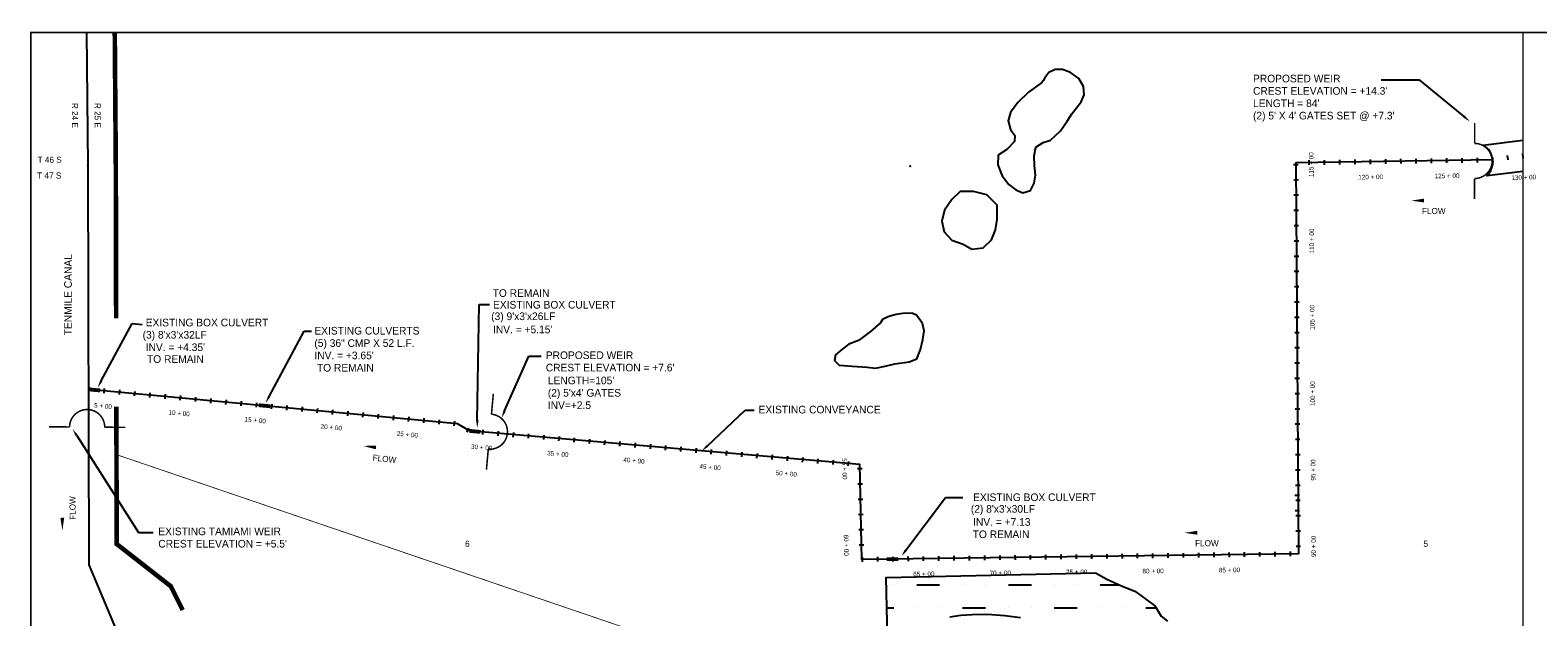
# Model space of a CAD drawing. Extents: x 220100 to 236860, y 782047 to 792784.
# Tile 2 of 3: x 220100 to 229963, y 788941 to 792784. Entities that reach past the tile are written whole.
import ezdxf
from ezdxf.enums import TextEntityAlignment as Align

# ---------------------------------------------------------------- set-up
doc = ezdxf.new("R2010")
doc.units = 0
doc.header["$LTSCALE"] = 600
for name, pattern in [('CENTER', [0]), ('DASHED', [0]), ('STREAM', [0])]:
    doc.linetypes.add(name, pattern=pattern)
doc.layers.get('0').update_dxf_attribs({"linetype": 'CONTINUOUS'})
for name, color, linetype in [('BORDER', 1, 'CONTINUOUS'), ('CHANNEL', 5, 'CONTINUOUS'), ('HATCH', 3, 'CONTINUOUS'), ('MATCH', 6, 'CONTINUOUS'), ('PLAKES', 5, 'CONTINUOUS'), ('SEC', 2, 'CONTINUOUS'), ('STRUCTTEXT', 7, 'CONTINUOUS'), ('STRUCTURES', 1, 'CONTINUOUS'), ('SUBBASINS', 6, 'DASHED'), ('SURVCENTER', 7, 'CENTER'), ('TEXT', 7, 'CONTINUOUS'), ('TRUNKS', 5, 'STREAM'), ('WL-PRESERVE', 14, 'CONTINUOUS'), ('WSHEDS', 11, 'CONTINUOUS')]:
    doc.layers.add(name, color=color, linetype=linetype)

# ---------------------------------------------------------------- blocks, each defined once
blk = doc.blocks.new('FLARROW')
at = {"layer": 'PLAKES', "color": 0}
blk.add_lwpolyline([(0, 0, 0, 0.05, 0), (0.168, 0, 0, 0, -0.087559), (0.267, -0.018, 0, 0, 0.245722), (0.355, -0.006, 0, 0, -0.309425), (0.492, -0.004, 0, 0, 0), (0.558, -0.006, 0, 0, 0)], format="xyseb", dxfattribs=at)
blk.add_text('FLOW', height=0.08, dxfattribs=at).set_placement((0.295, -0.176), align=Align.CENTER)
blk = doc.blocks.new('*X')
at = {"color": 0}
for p, q in [((225750, 789150), (225750, 789150)), ((225900, 789150), (226050, 789150)), ((226200, 789150), (226200, 789150)), ((226350, 789150), (226350, 789150)), ((226500, 789150), (226650, 789150)), ((226800, 789150), (226800, 789150)), ((226950, 789150), (226950, 789150)), ((227100, 789150), (227225.8, 789150)), ((225704.2, 789000), (225750, 789000)), ((225900, 789000), (225900, 789000)), ((226050, 789000), (226050, 789000)), ((226200, 789000), (226350, 789000)), ((226500, 789000), (226500, 789000)), ((226650, 789000), (226650, 789000)), ((226800, 789000), (226950, 789000)), ((227100, 789000), (227100, 789000)), ((227250, 789000), (227250, 789000)), ((227400, 789000), (227466.6, 789000)), ((225750, 788850), (225750, 788850)), ((225900, 788850), (225986.2, 788850)), ((226800, 788850), (226800, 788850)), ((226950, 788850), (226950, 788850)), ((227100, 788850), (227250, 788850)), ((227400, 788850), (227400, 788850)), ((227550, 788850), (227550, 788850)), ((227700, 788850), (227716.6, 788850)), ((225710.3, 788700), (225750, 788700)), ((227100, 788700), (227100, 788700)), ((227250, 788700), (227250, 788700)), ((227400, 788700), (227550, 788700)), ((227123.3, 788550), (227250, 788550)), ((227400, 788550), (227400, 788550))]:
    blk.add_line(p, q, dxfattribs=at)
blk = doc.blocks.new('FCSTCK')
at = {"layer": 'SURVCENTER', "color": 0}
blk.add_line((0, -0.5), (0, 0.5), dxfattribs=at)
blk = doc.blocks.new('FCSTA')
at = {"color": 0}
blk.add_attdef('FCSTA', text='', height=1, dxfattribs=at).set_placement((0, 0), align=Align.MIDDLE)
blk = doc.blocks.new('WEIR')
at = {"layer": 'STRUCTURES', "color": 0, "const_width": 20}
blk.add_lwpolyline([(0, 498), (0, 230, -1), (0, -230), (0, -498)], format="xyb", dxfattribs=at)

msp = doc.modelspace()

# ---------------------------------------------------------------- linework, layer by layer
at = {"color": 0, "const_width": 25}
for points in [[(220481.3, 790431.1), (220558.5, 790423.9)], [(221596.7, 790327.2), (221671.4, 790320.1)], [(222975, 790159), (223046.4, 790152.3)], [(225704.1, 789319.5), (225780, 789318.5)]]:
    msp.add_lwpolyline(points, dxfattribs=at)
at = {"layer": 'BORDER', "color": 0, "const_width": 10}
msp.add_lwpolyline([(220105.2, 782308.7), (236855.2, 782308.7), (236855.2, 792768.7), (220105.2, 792768.7)], close=True, dxfattribs=at)
at = {"layer": 'CHANNEL', "color": 0}
msp.add_lwpolyline([(229668.2, 791933.5), (228381, 791914.7), (228396.7, 789353.8), (225540.9, 789317), (225528.2, 789937.9), (222975.1, 790158.7), (222895.1, 790206.1), (220485.7, 790430.7)], dxfattribs=at)
at = {"layer": 'MATCH', "color": 0, "const_width": 10}
msp.add_lwpolyline([(229866.3, 792773.6), (229866.3, 787408.7)], dxfattribs=at)
at = {"layer": 'PLAKES', "color": 0}
msp.add_lwpolyline([(229866.3, 791858.1), (229629.4, 791828.9, 0.4971), (229606.6, 792030.2), (229866.3, 792062.1)], format="xyb", dxfattribs=at)
at = {"layer": 'SEC', "color": 0}
for p in [(220477.5, 791896.4), (225856.4, 791892.4)]:
    msp.add_point(p, dxfattribs=at)
at = {"layer": 'STRUCTTEXT', "color": 0}
for p, q in [((229191.7, 792456.6, 20273.5), (228939, 792456.6, 20273.5)), ((229480.6, 792217.1, 20273.5), (229191.7, 792456.6, 20273.5)), ((223025.6, 790227.3, 20273.5), (223038, 790986.6, 20273.5)), ((223038, 790986.6, 20273.5), (223104.4, 790986.6, 20273.5)), ((220565.3, 790485.8, 20273.5), (220767.6, 790861.4, 20273.5)), ((220767.6, 790861.4, 20273.5), (220832.2, 790856.1, 20273.5)), ((221663, 790383.6, 20273.5), (221892.4, 790813, 20273.5)), ((221892.4, 790813, 20273.5), (221939.8, 790813, 20273.5)), ((223204.2, 790289.4, 20273.5), (223363.1, 790648.3, 20273.5)), ((223363.1, 790648.3, 20273.5), (223442.7, 790648.3, 20273.5)), ((224530.6, 790061.6, 20273.5), (224777.4, 790293.8, 20273.5)), ((224777.4, 790293.8, 20273.5), (224837, 790293.8, 20273.5)), ((220404.9, 790128.5, 20273.5), (220809.2, 789494.1, 20273.5)), ((225829.3, 789378, 20273.5), (226089.3, 789723.9, 20273.5)), ((226089.3, 789723.9), (226182.8, 789723.9)), ((226151.1, 789723.9, 20273.5), (226201.1, 789723.9, 20273.5)), ((220809.2, 789494.1, 20273.5), (220905.3, 789494.1, 20273.5))]:
    msp.add_line(p, q, dxfattribs=at)
for points in [[(229486, 792223.6, 20273.5), (229475.3, 792210.7, 20273.5), (229519.1, 792185.2, 20273.5)], [(220572.6, 790481.8, 20273.5), (220557.9, 790489.7, 20273.5), (220541.6, 790441.8, 20273.5)], [(221670.4, 790379.7, 20273.5), (221655.7, 790387.6, 20273.5), (221639.4, 790339.5, 20273.5)], [(223211.8, 790286, 20273.5), (223196.6, 790292.7, 20273.5), (223184, 790243.6, 20273.5)], [(220397.8, 790124, 20273.5), (220411.9, 790133, 20273.5), (220378, 790170.7, 20273.5)], [(223033.9, 790227.2, 20273.5), (223017.3, 790227.4, 20273.5), (223024.8, 790177.3, 20273.5)], [(224536.3, 790055.5, 20273.5), (224524.9, 790067.7, 20273.5), (224494.2, 790027.3, 20273.5)], [(225836, 789373, 20273.5), (225822.7, 789383, 20273.5), (225799.3, 789338, 20273.5)]]:
    msp.add_solid(points, dxfattribs=at)
at = {"layer": 'SUBBASINS', "color": 0, "linetype": 'DASHED', "const_width": 5}
msp.add_lwpolyline([(220664.9, 790003.6), (226070.8, 788161.6), (227241.3, 788103.3), (227405.9, 787408.7)], dxfattribs=at)
at = {"layer": 'TRUNKS', "color": 0, "linetype": 'STREAM'}
msp.add_lwpolyline([(220468.3, 792768.7), (220477.5, 791896.4), (220483.7, 789282.6), (220622, 788954.3), (220779.7, 788573.4), (220766.5, 788350.1), (220700.9, 788100.6), (220608.9, 787943), (220466.4, 787716.9), (220487.9, 787495.2), (220488.1, 787408.7)], dxfattribs=at)
at = {"layer": 'WL-PRESERVE', "color": 0}
for points in [[(226716.5, 792437.6), (226631.6, 792377.6), (226562, 792310), (226513.9, 792243.8), (226499.3, 792190.4), (226514.6, 792132.6), (226542.6, 792092.7), (226539.9, 792054), (226488.7, 792001.2), (226433.7, 791965.6), (226429.7, 791901.3), (226459.7, 791830.3), (226502.3, 791771.7), (226548.5, 791737.7), (226594.5, 791717.8), (226645.3, 791732.6), (226667.9, 791780.7), (226676.2, 791834.7), (226670.9, 791897.1), (226668.4, 791960), (226679.4, 792017.2), (226726.9, 792046.7), (226774.3, 792062.1), (226839.8, 792124.5), (226884.2, 792187.5), (226915.4, 792235.4), (226976.5, 792314.3), (226994.7, 792360.2), (226991.2, 792414.4), (226959.8, 792467.7), (226906.6, 792505.4), (226853, 792526.5), (226805.4, 792526), (226765, 792505.2), (226739, 792472.2), (226727.6, 792451.6)], [(226129.3, 791673.5), (226081.5, 791604), (226063.3, 791532.5), (226078.8, 791461.7), (226129.3, 791408.4), (226203.8, 791382.4), (226261.7, 791348.6), (226335.8, 791357.8), (226390.2, 791410.3), (226416.2, 791475.1), (226427.3, 791544.4), (226427.1, 791638.4), (226358.1, 791704.1), (226270.9, 791725.9), (226183.7, 791725.9)], [(225663.8, 790867.7), (225598.1, 790809.2), (225520.2, 790751.4), (225455.3, 790727.4), (225410.3, 790691.9), (225369.8, 790656.2), (225362.9, 790620.8), (225392.4, 790589.4), (225477, 790582.8), (225575.7, 790575.9), (225631.2, 790570.5), (225694.1, 790582.8), (225756.8, 790598), (225849.7, 790610.5), (225901.1, 790631.3), (225924.4, 790691.8), (225939.2, 790756.6), (225948.6, 790813.4), (225937.4, 790862.4), (225899.7, 790916.4), (225867.7, 790929.4), (225809.2, 790928.8), (225764.6, 790922.1), (225718.5, 790909.1), (225677.2, 790888.1)]]:
    msp.add_lwpolyline(points, close=True, dxfattribs=at)
for points in [[(225712.2, 788608.1), (225700.1, 789198.9), (227070.1, 789228.9), (227143.5, 789186.9), (227243.5, 789142.1), (227327.3, 789108.5), (227398.8, 789056.9), (227458.9, 789012.9), (227499, 788946.1), (227541.5, 788912.5)], [(226579.8, 788934.6), (226477.4, 788948.4), (226363.9, 788955.8), (226262.6, 788955.1), (226188.9, 788950.8), (226117.5, 788939.8)]]:
    msp.add_lwpolyline(points, dxfattribs=at)
at = {"layer": 'WSHEDS', "color": 0, "const_width": 30}
for points in [[(220662.8, 790895.5), (220660.5, 791897.6), (220653.7, 792768.7)], [(221098.1, 788985.7), (221020.3, 789141.3), (220666.3, 789418.3), (220664.2, 790318.1)]]:
    msp.add_lwpolyline(points, dxfattribs=at)

# ---------------------------------------------------------------- block references
at = {"color": 0, "xscale": 30, "yscale": 30, "zscale": 30}
for p, rotation, values in [((228481, 791902.7, 20273.5), 90.35, {'FCSTA': '115 + 00'}), ((228869.8, 791821.9, 20273.5), 0.8400000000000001, {'FCSTA': '120 + 00'}), ((229369.7, 791829.2, 20273.5), 0.8400000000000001, {'FCSTA': '125 + 00'}), ((229871.3, 791819.4), 2, {'FCSTA': '130 + 00'}), ((228484.1, 791402.7, 20273.5), 90.35, {'FCSTA': '110 + 00'}), ((228487.2, 790902.8, 20273.5), 90.35, {'FCSTA': '105 + 00'}), ((228490.2, 790402.8, 20273.5), 90.35, {'FCSTA': '100 + 00'}), ((220576.8, 790321.8, 20273.5), 354.67, {'FCSTA': '5 + 00'}), ((221074.7, 790275.4, 20273.5), 354.67, {'FCSTA': '10 + 00'}), ((221572.5, 790229, 20273.5), 354.67, {'FCSTA': '15 + 00'}), ((222070.3, 790182.5, 20273.5), 354.67, {'FCSTA': '20 + 00'}), ((222568.2, 790136.1, 20273.5), 354.67, {'FCSTA': '25 + 00'}), ((223054.2, 790051.5, 20273.5), 355.06, {'FCSTA': '30 + 00'}), ((223552.3, 790008.4, 20273.5), 355.06, {'FCSTA': '35 + 00'}), ((224050.5, 789965.3, 20273.5), 355.06, {'FCSTA': '40 + 00'}), ((225428.7, 789910.4, 20273.5), 271.17, {'FCSTA': '55 + 00'}), ((228493.3, 789902.8, 20273.5), 90.35, {'FCSTA': '95 + 00'}), ((224548.6, 789922.2, 20273.5), 355.06, {'FCSTA': '45 + 00'}), ((225046.7, 789879.2, 20273.5), 355.06, {'FCSTA': '50 + 00'}), ((225439, 789410.5, 20273.5), 271.17, {'FCSTA': '60 + 00'}), ((228496.4, 789402.8, 20273.5), 90.35, {'FCSTA': '90 + 00'}), ((227446.4, 789241.5, 20273.5), 0.7400000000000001, {'FCSTA': '80 + 00'}), ((227946.4, 789248, 20273.5), 0.7400000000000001, {'FCSTA': '85 + 00'}), ((225946.6, 789222.2, 20273.5), 0.7400000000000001, {'FCSTA': '65 + 00'}), ((226446.5, 789228.7, 20273.5), 0.7400000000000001, {'FCSTA': '70 + 00'}), ((226946.5, 789235.1, 20273.5), 0.7400000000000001, {'FCSTA': '75 + 00'})]:
    msp.add_blockref('FCSTA', p, dxfattribs=dict(at, rotation=rotation)).add_auto_attribs(values)
for p, rotation in [((228468.3, 791916, 20273.5), 0.8400000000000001), ((228568.3, 791917.5, 20273.5), 0.8400000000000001), ((228668.3, 791918.9, 20273.5), 0.8400000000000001), ((228768.3, 791920.4, 20273.5), 0.8400000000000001), ((228868.3, 791921.9, 20273.5), 0.8400000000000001), ((228968.3, 791923.3, 20273.5), 0.8400000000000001), ((229068.3, 791924.8, 20273.5), 0.8400000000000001), ((229168.3, 791926.2, 20273.5), 0.8400000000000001), ((229268.3, 791927.7, 20273.5), 0.8400000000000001), ((229368.3, 791929.2, 20273.5), 0.8400000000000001), ((229468.2, 791930.6, 20273.5), 0.8400000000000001), ((229568.2, 791932.1, 20273.5), 0.8400000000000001), ((229668.2, 791933.5, 33325.4), 9), ((229668.2, 791933.5, 20273.5), 0.8400000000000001), ((229767.1, 791948.7, 33325.4), 9), ((229866.3, 791960.1, 33325.4), 2), ((228381, 791902.1, 20273.5), 90.35), ((228381.6, 791802.1, 20273.5), 90.35), ((228382.3, 791702.1, 20273.5), 90.35), ((228382.9, 791602.1, 20273.5), 90.35), ((228383.5, 791502.1, 20273.5), 90.35), ((228384.1, 791402.1, 20273.5), 90.35), ((228384.7, 791302.1, 20273.5), 90.35), ((228385.3, 791202.1, 20273.5), 90.35), ((228385.9, 791102.1, 20273.5), 90.35), ((228386.6, 791002.1, 20273.5), 90.35), ((228387.2, 790902.1, 20273.5), 90.35), ((228387.8, 790802.1, 20273.5), 90.35), ((228388.4, 790702.1, 20273.5), 90.35), ((228389, 790602.2, 20273.5), 90.35), ((220486.5, 790430.6, 20273.5), 354.67), ((228389.6, 790502.2, 20273.5), 90.35), ((220586.1, 790421.3, 20273.5), 354.67), ((220685.7, 790412, 20273.5), 354.67), ((220785.2, 790402.8, 20273.5), 354.67), ((220884.8, 790393.5, 20273.5), 354.67), ((220984.4, 790384.2, 20273.5), 354.67), ((221083.9, 790374.9, 20273.5), 354.67), ((221183.5, 790365.6, 20273.5), 354.67), ((221283.1, 790356.4, 20273.5), 354.67), ((221382.7, 790347.1, 20273.5), 354.67), ((221482.2, 790337.8, 20273.5), 354.67), ((228390.2, 790402.2, 20273.5), 90.35), ((221581.8, 790328.5, 20273.5), 354.67), ((221681.4, 790319.2, 20273.5), 354.67), ((221780.9, 790310, 20273.5), 354.67), ((221880.5, 790300.7, 20273.5), 354.67), ((221980.1, 790291.4, 20273.5), 354.67), ((222079.6, 790282.1, 20273.5), 354.67), ((222179.2, 790272.8, 20273.5), 354.67), ((222278.8, 790263.6, 20273.5), 354.67), ((222378.3, 790254.3, 20273.5), 354.67), ((222477.9, 790245, 20273.5), 354.67), ((222577.5, 790235.7, 20273.5), 354.67), ((228390.8, 790302.2, 20273.5), 90.35), ((222677, 790226.4, 20273.5), 354.67), ((222776.6, 790217.1, 20273.5), 354.67), ((222876.2, 790207.9, 20273.5), 354.67), ((222964.8, 790164.9, 20273.5), 329.3899999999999), ((223062.8, 790151.2, 20273.5), 355.06), ((223162.4, 790142.5, 20273.5), 355.06), ((223262.1, 790133.9, 20273.5), 355.06), ((228391.5, 790202.2, 20273.5), 90.35), ((223361.7, 790125.3, 20273.5), 355.06), ((223461.3, 790116.7, 20273.5), 355.06), ((223560.9, 790108.1, 20273.5), 355.06), ((223660.6, 790099.4, 20273.5), 355.06), ((223760.2, 790090.8, 20273.5), 355.06), ((223859.8, 790082.2, 20273.5), 355.06), ((223959.5, 790073.6, 20273.5), 355.06), ((224059.1, 790065, 20273.5), 355.06), ((224158.7, 790056.4, 20273.5), 355.06), ((224258.3, 790047.7, 20273.5), 355.06), ((224358, 790039.1, 20273.5), 355.06), ((228392.1, 790102.2, 20273.5), 90.35), ((224457.6, 790030.5, 20273.5), 355.06), ((224557.2, 790021.9, 20273.5), 355.06), ((224656.9, 790013.3, 20273.5), 355.06), ((224756.5, 790004.6, 20273.5), 355.06), ((224856.1, 789996, 20273.5), 355.06), ((224955.7, 789987.4, 20273.5), 355.06), ((225055.4, 789978.8, 20273.5), 355.06), ((225155, 789970.2, 20273.5), 355.06), ((225254.6, 789961.5, 20273.5), 355.06), ((225354.2, 789952.9, 20273.5), 355.06), ((225453.9, 789944.3, 20273.5), 355.06), ((228392.7, 790002.2, 20273.5), 90.35), ((225528.7, 789912.5, 20273.5), 271.17), ((228393.3, 789902.2, 20273.5), 90.35), ((225530.8, 789812.5, 20273.5), 271.17), ((228393.9, 789802.2, 20273.5), 90.35), ((225532.8, 789712.5, 20273.5), 271.17), ((228389.4, 789736.2), 90), ((228394.5, 789702.2, 20273.5), 90.35), ((225534.9, 789612.5, 20273.5), 271.17), ((228390, 789636.2), 90), ((228395.1, 789602.2, 20273.5), 90.35), ((225536.9, 789512.6, 20273.5), 271.17), ((228395.8, 789502.2, 20273.5), 90.35), ((225538.9, 789412.6, 20273.5), 271.17), ((227745.1, 789345.4, 20273.5), 0.7400000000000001), ((227845.1, 789346.7, 20273.5), 0.7400000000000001), ((227945.1, 789348, 20273.5), 0.7400000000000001), ((228045.1, 789349.2, 20273.5), 0.7400000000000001), ((228145.1, 789350.5, 20273.5), 0.7400000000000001), ((228245.1, 789351.8, 20273.5), 0.7400000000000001), ((228345.1, 789353.1, 20273.5), 0.7400000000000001), ((228396.4, 789402.2, 20273.5), 90.35), ((225545.3, 789317.1, 20273.5), 0.7400000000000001), ((225645.3, 789318.4, 20273.5), 0.7400000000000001), ((225745.3, 789319.6, 20273.5), 0.7400000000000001), ((225845.3, 789320.9, 20273.5), 0.7400000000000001), ((225945.3, 789322.2, 20273.5), 0.7400000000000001), ((226045.3, 789323.5, 20273.5), 0.7400000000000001), ((226145.3, 789324.8, 20273.5), 0.7400000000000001), ((226245.2, 789326.1, 20273.5), 0.7400000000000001), ((226345.2, 789327.4, 20273.5), 0.7400000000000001), ((226445.2, 789328.7, 20273.5), 0.7400000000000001), ((226545.2, 789329.9, 20273.5), 0.7400000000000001), ((226645.2, 789331.2, 20273.5), 0.7400000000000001), ((226745.2, 789332.5, 20273.5), 0.7400000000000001), ((226845.2, 789333.8, 20273.5), 0.7400000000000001), ((226945.2, 789335.1, 20273.5), 0.7400000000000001), ((227045.2, 789336.4, 20273.5), 0.7400000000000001), ((227145.2, 789337.7, 20273.5), 0.7400000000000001), ((227245.2, 789338.9, 20273.5), 0.7400000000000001), ((227345.2, 789340.2, 20273.5), 0.7400000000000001), ((227445.1, 789341.5, 20273.5), 0.7400000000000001), ((227545.1, 789342.8, 20273.5), 0.7400000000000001), ((227645.1, 789344.1, 20273.5), 0.7400000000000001)]:
    msp.add_blockref('FCSTCK', p, dxfattribs=dict(at, rotation=rotation))
at = {"layer": 'HATCH', "color": 0}
msp.add_blockref('*X', (0, 0), dxfattribs=at)
at = {"layer": 'PLAKES', "color": 0, "xscale": 500, "yscale": 500, "zscale": 500}
for p in [(229135.1, 791667.3, 20273.5), (227650.8, 789491.6, 20273.5)]:
    msp.add_blockref('FLARROW', p, dxfattribs=at)
for p, rotation in [((222279.3, 790060.4, 20273.5), 353.4801982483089), ((220311.2, 789505.7, 20273.5), 90.64860375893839)]:
    msp.add_blockref('FLARROW', p, dxfattribs=dict(at, rotation=rotation))
at = {"layer": 'STRUCTURES', "color": 0, "xscale": 0.5, "yscale": 0.5, "zscale": 0.5}
for p, rotation in [((229549.7, 791926.8, -13052), 359.8728646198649), ((223107.7, 790153.9), 354.8243046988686), ((220473, 790184), 89.58841216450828)]:
    msp.add_blockref('WEIR', p, dxfattribs=dict(at, rotation=rotation))

# ---------------------------------------------------------------- texts
at = {"layer": 'STRUCTTEXT', "color": 0}
for s, height, p in [('PROPOSED WEIR', 50, (228100, 792441.6, 20273.5)), ("CREST ELEVATION = +14.3'", 50, (228100, 792360.7, 20273.5)), ("LENGTH = 84'", 50, (228100, 792279.7, 20273.5)), ("(2) 5' X 4' GATES SET @ +7.3'", 50, (228100, 792198.8, 20273.5)), ('TO REMAIN', 50, (223125.9, 791036.8)), ("(3) 9'x3'x26LF", 50, (223116.4, 790884.8)), ('EXISTING BOX CULVERT', 50, (223128.3, 790960.2)), ('EXISTING BOX CULVERT', 50, (220856.1, 790843.8)), ("'", 45, (220882.2, 790833.6, 20273.5)), ('EXISTING CULVERTS', 50, (221959.7, 790790.1)), ("INV. = +5.15'", 50, (223128.3, 790798.3)), ("(3) 8'x3'x32LF", 50, (220835.9, 790763.6)), ('(5) 36" CMP X 52 L.F.', 50, (221959.7, 790709.2)), ("INV. = +4.35'", 50, (220856.1, 790681.9)), ('TO REMAIN', 50, (220864.5, 790604.5)), ("INV. = +3.65'", 50, (221959.7, 790628.2)), ('PROPOSED WEIR', 50, (223473.7, 790629.6, 20273.5)), ('TO REMAIN', 50, (221976.2, 790547.5)), ("CREST ELEVATION = +7.6'", 50, (223473.7, 790548.6, 20273.5)), ('EXISTING CONVEYANCE', 50, (224865.3, 790273.5, 20273.5)), ("(2) 8'x3'x30LF", 50, (226254.3, 789623.4)), ('EXISTING BOX CULVERT', 50, (226269, 789699.5)), ('INV. = +7.13', 50, (226269, 789537.6)), ('EXISTING TAMIAMI WEIR', 50, (220938.5, 789476.1, 20273.5)), ('TO REMAIN', 50, (226266.2, 789457.1)), ("CREST ELEVATION = +5.5'", 50, (220938.5, 789395.2, 20273.5))]:
    msp.add_text(s, height=height, dxfattribs=at).set_placement(p)
at = {"layer": 'TEXT', "color": 0}
for s, p in [('R 24 E', (220373.3, 792306.8, 20273.5)), ('R 25 E', (220521.9, 792306.8, 20273.5))]:
    msp.add_text(s, height=40, rotation=270, dxfattribs=at).set_placement(p)
for s, height, p in [('T 46 S', 40, (220149.1, 791915.1, 20273.5)), ('T 47 S', 40, (220146.7, 791811.3, 20273.5)), ("LENGTH=105'", 50, (223486.9, 790464.3)), ("(2) 5'x4' GATES", 50, (223486.9, 790383.4)), ('INV=+2.5', 50, (223486.9, 790302.4)), ('6', 40, (222945.4, 789399.6, 20273.5)), ('5', 40, (229215.3, 789399.6, 20273.5))]:
    msp.add_text(s, height=height, dxfattribs=at).set_placement(p)
msp.add_text('TENMILE CANAL', height=50, rotation=90, dxfattribs=at).set_placement((220372.7, 791051.1, 20273.5), align=Align.CENTER)

doc.saveas('drawing.dxf')
